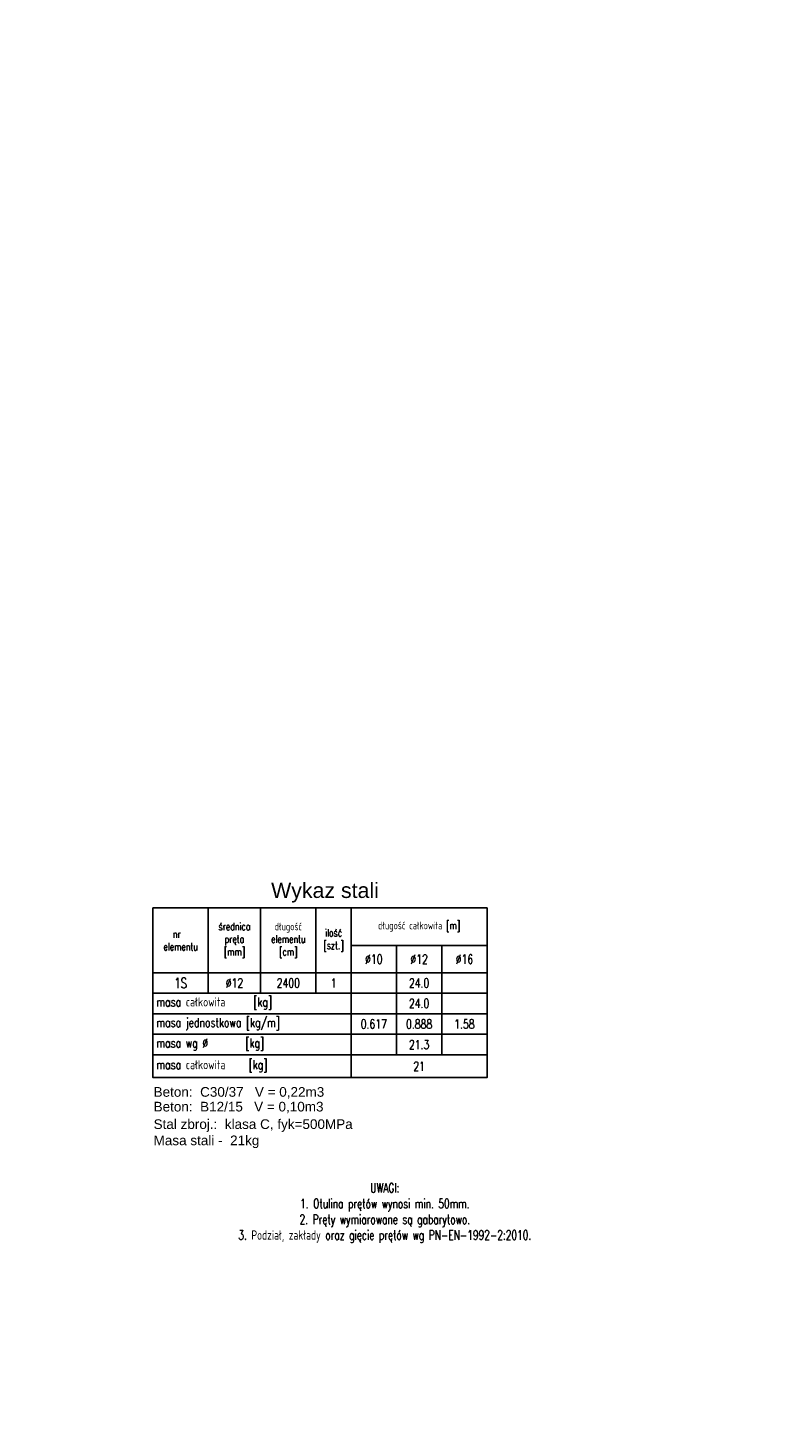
# Model space of a CAD drawing. Header units: metres. Extents: x 0 to 7550187, y 0 to 5738922.
# Tile 17 of 43: x 7549242.44 to 7549249.79, y 5738658.24 to 5738672.16. Entities that reach past the tile are written whole.
import ezdxf
from ezdxf import colors
from ezdxf.entities.mleader import LeaderData, LeaderLine
from ezdxf.enums import TextEntityAlignment as Align
from ezdxf.math import Vec2, Vec3

# ---------------------------------------------------------------- set-up
doc = ezdxf.new("R2010")
doc.units = ezdxf.units.M
doc.layers.add('_STYL_OPIS', color=4, linetype='Continuous', lineweight=0)
doc.layers.add('_STYL_OPISY', color=7, linetype='Continuous')
doc.layers.add('TABELA', color=7, linetype='Continuous')
doc.styles.add('arial', font='arial.ttf', dxfattribs={"width": 0.9})
doc.styles.add('Romans', font='Romans.shx', dxfattribs={"width": 0.75})
doc.styles.add('Romans_1', font='romans.shx', dxfattribs={"width": 0.7})
doc.styles.get("Standard").update_dxf_attribs({"font": 'romans.shx', "width": 0.75})

# ---------------------------------------------------------------- blocks, each defined once
blk = doc.blocks.new('*T390')
at = {"layer": 'TABELA', "color": 0, "linetype": 'ByBlock', "lineweight": -2, "transparency": 16777216}
for p, q in [((0, 0), (3.32, 0)), ((0, 0), (0, -1.686)), ((0.55, 0), (0.55, -0.847)), ((1.07, 0), (1.07, -0.847)), ((1.62, 0), (1.62, -0.847)), ((1.97, 0), (1.97, -1.686)), ((3.32, 0), (3.32, -1.686)), ((1.97, -0.374), (3.32, -0.374)), ((2.42, -0.374), (2.42, -1.461)), ((2.87, -0.374), (2.87, -1.461)), ((0, -0.644), (3.32, -0.644)), ((0, -0.847), (3.32, -0.847)), ((0, -1.051), (3.32, -1.051)), ((0, -1.256), (3.32, -1.256)), ((0, -1.461), (3.32, -1.461)), ((0, -1.686), (3.32, -1.686))]:
    blk.add_line(p, q, dxfattribs=at)
at = {"layer": 'TABELA', "color": 0, "transparency": 16777216}
for s, insert, char_height, width, attachment_point in [('{\\Fromans|c238;długość całkowita [m]}', (2.645, -0.187), 0.075, 1.215, 5), ('{\\Fromans|c238;nr   elementu}', (0.275, -0.322), 0.075, 0.4825, 5), ('{\\Fromans|c238;średnica pręta [mm]}', (0.81, -0.322), 0.075, 0.4525, 5), ('{\\Fromans|c238;długość elementu [cm]}', (1.345, -0.322), 0.075, 0.4825, 5), ('{\\Fromans|c238;ilość [szt.]}', (1.795, -0.322), 0.075, 0.2825, 5), ('{\\Fromans|c238;%%C10}', (2.195, -0.509), 0.09, 0.3825, 5), ('{\\Fromans|c238;%%C12}', (2.645, -0.509), 0.09, 0.3825, 5), ('{\\Fromans|c238;%%C16}', (3.095, -0.509), 0.09, 0.3825, 5), ('1S', (0.275, -0.746), 0.1013, 0.4825, 5), ('2400', (1.345, -0.746), 0.09, 0.4825, 5), ('1', (1.795, -0.746), 0.09, 0.2825, 5), ('{\\Fromans|c238;%%C12}', (0.81, -0.746), 0.09, 0.4525, 5), ('{\\Fromans|c238;24.0}', (2.645, -0.746), 0.09, 0.3825, 5), ('{\\Fromans|c238;masa całkowita      [kg]}', (0.034, -0.949), 0.09, 1.9025, 4), ('24.0', (2.645, -0.949), 0.09, 0.3825, 5), ('{\\Fromans|c238;masa jednostkowa [kg/m]}', (0.034, -1.154), 0.09, 1.9025, 4), ('{\\Fromans|c238;0.617}', (2.195, -1.154), 0.09, 0.3825, 5), ('{\\Fromans|c238;0.888}', (2.645, -1.154), 0.09, 0.3825, 5), ('{\\Fromans|c238;1.58}', (3.095, -1.154), 0.09, 0.3825, 5), ('{\\Fromans|c238;masa wg %%C        [kg]}', (0.034, -1.358), 0.09, 1.9025, 4), ('{\\Fromans|c238;21.3}', (2.645, -1.358), 0.09, 0.3825, 5), ('{\\Fromans|c238;masa całkowita     [kg]}', (0.034, -1.573), 0.09, 1.9025, 4), ('{\\C4;21}', (2.645, -1.573), 0.09, 1.215, 5)]:
    blk.add_mtext(s, dxfattribs=dict(at, insert=insert, char_height=char_height, width=width, attachment_point=attachment_point))

msp = doc.modelspace()

# ---------------------------------------------------------------- linework, layer by layer
at = {"layer": 'TABELA', "color": 3}
msp.add_lwpolyline([(7549243.68206, 5738663.41208), (7549247.00206, 5738663.41208), (7549247.00206, 5738661.72636), (7549243.68206, 5738661.72636)], close=True, dxfattribs=at)

# ---------------------------------------------------------------- block references
msp.add_blockref('*T390', (7549243.68206, 5738663.41208))

# ---------------------------------------------------------------- texts
at = {"layer": '_STYL_OPISY', "linetype": 'Continuous', "style": 'arial'}
for s, p in [('Beton:  C30/37   V = 0,22m3', (7549243.68837, 5738661.53548)), ('Beton:  B12/15   V = 0,10m3', (7549243.68837, 5738661.38897)), ('Stal zbroj.:  klasa C, fyk=500MPa    ', (7549243.68837, 5738661.2152)), ('Masa stali -  21kg', (7549243.68837, 5738661.05384))]:
    msp.add_text(s, height=0.096, dxfattribs=at).set_placement(p)
at = {"layer": 'TABELA', "color": 4, "style": 'arial'}
msp.add_text('Wykaz stali', height=0.151632, dxfattribs=at).set_placement((7549245.39164, 5738663.46578), align=Align.BOTTOM_CENTER)
at = {"layer": 'TABELA', "color": 4, "insert": (7549245.98613, 5738660.67686), "char_height": 0.0938326, "width": 4.5089978, "attachment_point": 2, "style": 'Romans_1'}
msp.add_mtext('UWAGI:\\P1. Otulina prętów wynosi min. 50mm. \\P2. Pręty wymiarowane są gabarytowo.\\P3. Podział, zakłady oraz gięcie prętów wg PN-EN-1992-2:2010.', dxfattribs=at)

# ---------------------------------------------------------------- leaders
at = {"layer": '_STYL_OPIS'}
ml = msp.add_multileader_mtext('Standard', dxfattribs=at)
ml.set_content('{\\W0.85;\\C256;(założono wymianę gruntu Ps+H [otwór 1] na grunt niespoisty nośny,\\Pgrunt w obrębie przepustu należy doprowadzić do parametrów podłoża G1)}', color=5, style='Romans')
ml.set_leader_properties()
ml.build(insert=Vec2(0, 0))
ml.multileader.update_dxf_attribs({"text_left_attachment_type": 6, "text_right_attachment_type": 6, "dogleg_length": 0.03678, "arrow_head_size": 0.1})
ctx = ml.context
ctx.base_point, ctx.char_height, ctx.arrow_head_size, ctx.landing_gap_size, ctx.plane_origin = Vec3(7549263.99159, 5738672.44537), 0.125, 0.1, 0.04, Vec3(7549264.252, 5738672.50888)
ctx.left_attachment, ctx.right_attachment = 6, 6
notes = []
notes.append((ctx, [(0, (0, 0, 0), (0, 0), (1, 0), 1, [])]))
ctx.mtext.insert, ctx.mtext.flow_direction = Vec3(7549264.03159, 5738672.61204), 5
ml = msp.add_multileader_mtext('Standard', dxfattribs=at)
ml.set_content('{\\W0.85;\\C256;Wykopy}', color=5, style='Romans')
ml.set_leader_properties()
ml.build(insert=Vec2(0, 0))
ml.multileader.update_dxf_attribs({"text_left_attachment_type": 6, "text_right_attachment_type": 6, "dogleg_length": 0.03678, "arrow_head_size": 0.2})
ctx = ml.context
ctx.base_point, ctx.char_height, ctx.arrow_head_size, ctx.landing_gap_size, ctx.plane_origin = Vec3(7549283.20614, 5738671.5904), 0.25, 0.2, 0.08, Vec3(7549283.72696, 5738671.71742)
ctx.left_attachment, ctx.right_attachment = 6, 6
notes.append((ctx, [(0, (0, 0, 0), (0, 0), (1, 0), 1, [])]))
ctx.mtext.insert, ctx.mtext.width, ctx.mtext.flow_direction = Vec3(7549283.28614, 5738671.92373), 4.115638, 5
ml = msp.add_multileader_mtext('Standard', dxfattribs=at)
ml.set_content('{\\W0.85;\\C256;10,5m2x12,3m-(4,2m2*11,7m)=80,01m3}', color=5, style='Romans')
ml.set_leader_properties()
ml.build(insert=Vec2(0, 0))
ml.multileader.update_dxf_attribs({"text_left_attachment_type": 6, "text_right_attachment_type": 6, "dogleg_length": 0.03678, "arrow_head_size": 0.2})
ctx = ml.context
ctx.base_point, ctx.char_height, ctx.arrow_head_size, ctx.landing_gap_size, ctx.plane_origin = Vec3(7549283.20614, 5738670.68915), 0.25, 0.2, 0.08, Vec3(7549283.72696, 5738670.81616)
ctx.left_attachment, ctx.right_attachment = 6, 6
notes.append((ctx, [(0, (0, 0, 0), (0, 0), (1, 0), 1, [])]))
ctx.mtext.insert, ctx.mtext.width, ctx.mtext.flow_direction = Vec3(7549283.28614, 5738671.02248), 4.115638, 5
ml = msp.add_multileader_mtext('Standard', dxfattribs=at)
ml.set_content('{\\W0.85;\\C256;0,15m2*6m=0.9m3}', color=5, style='Romans')
ml.set_leader_properties()
ml.build(insert=Vec2(0, 0))
ml.multileader.update_dxf_attribs({"text_left_attachment_type": 6, "text_right_attachment_type": 6, "dogleg_length": 0.03678, "arrow_head_size": 0.2})
ctx = ml.context
ctx.base_point, ctx.char_height, ctx.arrow_head_size, ctx.landing_gap_size, ctx.plane_origin = Vec3(7549289.41481, 5738669.52038), 0.25, 0.2, 0.08, Vec3(7549289.93562, 5738669.61407)
ctx.left_attachment, ctx.right_attachment = 6, 6
notes.append((ctx, [(0, (0, 0, 0), (0, 0), (1, 0), 1, [])]))
ctx.mtext.insert, ctx.mtext.width, ctx.mtext.flow_direction = Vec3(7549289.49481, 5738669.82038), 2.3428221, 5
ml = msp.add_multileader_mtext('Standard', dxfattribs=at)
ml.set_content('{\\W0.85;\\C256;0,12m2*3m=0.36m3}', color=5, style='Romans')
ml.set_leader_properties()
ml.build(insert=Vec2(0, 0))
ml.multileader.update_dxf_attribs({"text_left_attachment_type": 6, "text_right_attachment_type": 6, "dogleg_length": 0.03678, "arrow_head_size": 0.2})
ctx = ml.context
ctx.base_point, ctx.char_height, ctx.arrow_head_size, ctx.landing_gap_size, ctx.plane_origin = Vec3(7549280.71328, 5738669.46618), 0.25, 0.2, 0.08, Vec3(7549281.2341, 5738669.55986)
ctx.left_attachment, ctx.right_attachment = 6, 6
notes.append((ctx, [(0, (0, 0, 0), (0, 0), (1, 0), 1, [])]))
ctx.mtext.insert, ctx.mtext.width, ctx.mtext.flow_direction = Vec3(7549280.79328, 5738669.76618), 2.3428221, 5
ml = msp.add_multileader_mtext('Standard', dxfattribs=at)
ml.set_content('{\\W0.85;\\C256;0,37m2*11,7m=4.33m3}', color=5, style='Romans')
ml.set_leader_properties()
ml.build(insert=Vec2(0, 0))
ml.multileader.update_dxf_attribs({"text_left_attachment_type": 6, "text_right_attachment_type": 6, "dogleg_length": 0.03678, "arrow_head_size": 0.2})
ctx = ml.context
ctx.base_point, ctx.char_height, ctx.arrow_head_size, ctx.landing_gap_size, ctx.plane_origin = Vec3(7549285.23065, 5738669.04263), 0.25, 0.2, 0.08, Vec3(7549285.75147, 5738669.13632)
ctx.left_attachment, ctx.right_attachment = 6, 6
notes.append((ctx, [(0, (0, 0, 0), (0, 0), (1, 0), 1, [])]))
ctx.mtext.insert, ctx.mtext.width, ctx.mtext.flow_direction = Vec3(7549285.31065, 5738669.34263), 2.3428221, 5
ml = msp.add_multileader_mtext('Standard', dxfattribs=at)
ml.set_content('{\\W0.85;\\C256;10,5m2x12,3m-(1,33m2*12,3m)+0,7*2}', color=5, style='Romans')
ml.set_leader_properties()
ml.build(insert=Vec2(0, 0))
ml.multileader.update_dxf_attribs({"text_left_attachment_type": 6, "text_right_attachment_type": 6, "dogleg_length": 0.03678, "arrow_head_size": 0.2})
ctx = ml.context
ctx.base_point, ctx.char_height, ctx.arrow_head_size, ctx.landing_gap_size, ctx.plane_origin = Vec3(7549283.18923, 5738667.52439), 0.25, 0.2, 0.08, Vec3(7549283.71005, 5738667.65141)
ctx.left_attachment, ctx.right_attachment = 6, 6
notes.append((ctx, [(0, (0, 0, 0), (0, 0), (1, 0), 1, [])]))
ctx.mtext.insert, ctx.mtext.width, ctx.mtext.flow_direction = Vec3(7549283.26923, 5738667.85773), 4.115638, 5
at = {"layer": '_STYL_OPISY', "linetype": 'Continuous'}
ml = msp.add_multileader_mtext('Standard', dxfattribs=at)
ml.set_content('{\\fArial|b0|i0|c238|p34;\\W0.95;DW807}', color=256)
ml.set_leader_properties(linetype='Continuous')
ml.build(insert=Vec2(0, 0))
ml.multileader.update_dxf_attribs({"text_right_attachment_type": 6, "dogleg_length": 0.36, "arrow_head_size": 0.06532})
ctx = ml.context
ctx.base_point, ctx.char_height, ctx.arrow_head_size, ctx.landing_gap_size, ctx.plane_origin, ctx.plane_x_axis, ctx.plane_y_axis = Vec3(7549922.91842, 5738705.78773), 0.54432, 0.06532, 0.03266, Vec3(7549915.78608, 5738708.33501), Vec3(0.89807222, 0.43984802), Vec3(-0.43984802, 0.89807222)
ctx.right_attachment, ctx.text_align_type = 6, 2
notes.append((ctx, [(0, (0, 0, 0), (0, 0), (1, 0), 1, [])]))
ctx.mtext.insert, ctx.mtext.text_direction, ctx.mtext.rotation, ctx.mtext.alignment, ctx.mtext.flow_direction = Vec3(7549924.90976, 5738707.07125), Vec3(0.89807222, 0.43984802), 0.45542944, 3, 5
ml = msp.add_multileader_mtext('Standard', dxfattribs=at)
ml.set_content('{\\fArial|b0|i0|c238|p34;\\W0.95;GARWOLIN}', color=256)
ml.set_leader_properties(linetype='Continuous')
ml.build(insert=Vec2(0, 0))
ml.multileader.update_dxf_attribs({"text_right_attachment_type": 6, "dogleg_length": 0.36, "arrow_head_size": 0.054})
ctx = ml.context
ctx.base_point, ctx.char_height, ctx.arrow_head_size, ctx.landing_gap_size, ctx.plane_origin, ctx.plane_x_axis, ctx.plane_y_axis = Vec3(7549922.68643, 5738702.77508), 0.45, 0.054, 0.027, Vec3(7549916.82354, 5738705.09313), Vec3(0.91514998, 0.40311352), Vec3(-0.40311352, 0.91514998)
ctx.right_attachment, ctx.text_align_type = 6, 2
notes.append((ctx, [(0, (0, 0, 0), (0, 0), (1, 0), 1, [])]))
ctx.mtext.insert, ctx.mtext.text_direction, ctx.mtext.rotation, ctx.mtext.alignment, ctx.mtext.flow_direction = Vec3(7549925.5208, 5738704.27364), Vec3(0.91514998, 0.40311352), 0.41491651, 3, 5
ml = msp.add_multileader_mtext('Standard', dxfattribs=at)
ml.set_content('{\\fArial|b0|i0|c238|p34;\\W0.95;MACIEJOWICE}', color=256)
ml.set_leader_properties(linetype='Continuous')
ml.build(insert=Vec2(0, 0))
ml.multileader.update_dxf_attribs({"text_right_attachment_type": 6, "dogleg_length": 0.36, "arrow_head_size": 0.054})
ctx = ml.context
ctx.base_point, ctx.char_height, ctx.arrow_head_size, ctx.landing_gap_size, ctx.plane_origin, ctx.plane_x_axis, ctx.plane_y_axis = Vec3(7549898.48062, 5738695.72685), 0.45, 0.054, 0.027, Vec3(7549903.75997, 5738702.85813), Vec3(0.9196446, 0.39275158), Vec3(-0.39275158, 0.9196446)
ctx.right_attachment = 6
notes.append((ctx, [(0, (0, 0, 0), (0, 0), (1, 0), 1, [])]))
ctx.mtext.insert, ctx.mtext.text_direction, ctx.mtext.rotation, ctx.mtext.flow_direction = Vec3(7549898.41557, 5738695.9479), Vec3(0.9196446, 0.39275158), 0.40362169, 5
at = {"layer": '_STYL_OPISY'}
ml = msp.add_multileader_mtext('Standard', dxfattribs=at)
ml.set_content('{\\W0.85;\\C256;chodnik}', color=5, style='Romans')
ml.set_leader_properties(color=256, lineweight=-1)
ml.build(insert=Vec2(0, 0))
ml.multileader.update_dxf_attribs({"text_left_attachment_type": 6, "text_right_attachment_type": 6, "dogleg_length": 0.07355, "arrow_head_size": 0.2})
ctx = ml.context
ctx.base_point, ctx.char_height, ctx.arrow_head_size, ctx.landing_gap_size, ctx.plane_origin = Vec3(7549911.27105, 5738695.04221), 0.3, 0.2, 0.08, Vec3(7549912.20485, 5738694.70922)
ctx.left_attachment, ctx.right_attachment = 6, 6
notes.append((ctx, [(0, (0, 0, 0), (0, 0), (1, 0), 1, [])]))
ctx.mtext.insert, ctx.mtext.flow_direction = Vec3(7549911.35105, 5738695.40221), 5
for ctx, leaders in notes:
    for number, flags, end, landing, length, lines in leaders:
        leader = LeaderData()
        leader.index, (leader.has_last_leader_line, leader.has_dogleg_vector, leader.attachment_direction) = number, flags
        leader.last_leader_point, leader.dogleg_vector, leader.dogleg_length = Vec3(end), Vec3(landing), length
        for number, points, colour, breaks in lines:
            line = LeaderLine()
            line.index, line.vertices, line.color, line.breaks = number, Vec3.list(points), colors.encode_raw_color(colour), breaks
            leader.lines.append(line)
        ctx.leaders.append(leader)

doc.saveas('drawing.dxf')
